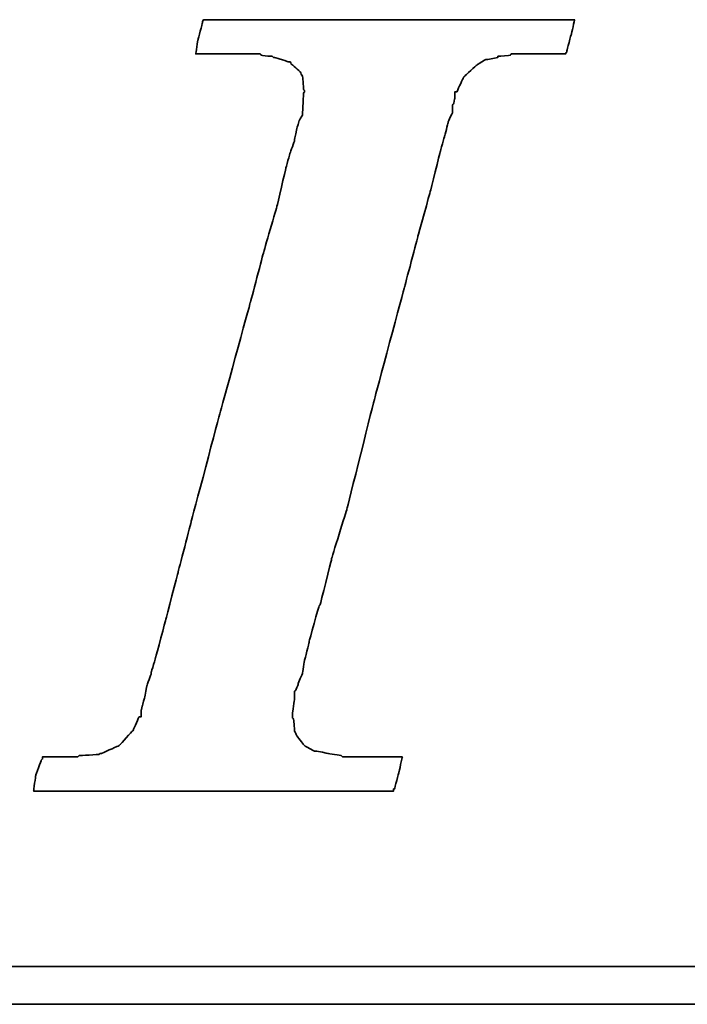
# Model space of a CAD drawing. Header units: millimetres. Extents: x 51 to 427, y -179 to -56.
# Tile 34 of 53: x 299.44 to 301.69, y -143.7 to -140.38. Entities that reach past the tile are written whole.
import ezdxf

# ---------------------------------------------------------------- set-up
doc = ezdxf.new("R2010")
doc.units = ezdxf.units.MM
doc.header["$LTSCALE"] = 0.15
doc.layers.add('DIM', color=4, linetype='CONTINUOUS')
doc.layers.add('layer 1', color=7, linetype='CONTINUOUS')

# ---------------------------------------------------------------- blocks, each defined once
blk = doc.blocks.new('TBI MOTION logo(完整正式版)')
at = {"layer": 'layer 1', "color": 22, "lineweight": 35}
for points, knots in [([(-40.59125, -7.94375), (-40.59125, -7.94375), (-40.97375, -7.94375), (-40.97375, -7.94375), (-40.97375, -7.94375), (-40.97375, -7.94375), (-41.38125, -7.94375), (-41.38125, -7.94375), (-41.38125, -7.94375), (-41.38125, -7.94375), (-41.54875, -7.94375), (-41.54875, -7.94375), (-41.54875, -7.94375), (-41.54875, -7.94375), (-41.59875, -7.94375), (-41.59875, -7.94375), (-41.59875, -7.94375), (-41.59875, -7.94375), (-41.88375, -7.94375), (-41.88375, -7.94375), (-41.88375, -7.94375), (-41.88375, -7.94375), (-41.90875, -7.91875), (-41.90875, -7.91875), (-41.90875, -7.91875), (-41.90875, -7.91875), (-42.19875, -7.87125), (-42.19875, -7.87125), (-42.19875, -7.87125), (-42.19875, -7.87125), (-42.43875, -7.82375), (-42.43875, -7.82375), (-42.43875, -7.82375), (-42.43875, -7.82375), (-42.45875, -7.82375), (-42.45875, -7.82375), (-42.45875, -7.82375), (-42.45875, -7.82375), (-42.48625, -7.82375), (-42.48625, -7.82375), (-42.48625, -7.82375), (-42.48625, -7.82375), (-42.67625, -7.72375), (-42.67625, -7.72375), (-42.67625, -7.72375), (-42.67625, -7.72375), (-42.70125, -7.70375), (-42.70125, -7.70375), (-42.70125, -7.70375), (-42.70125, -7.70375), (-42.72375, -7.67875), (-42.72375, -7.67875), (-42.72375, -7.67875), (-42.72375, -7.67875), (-42.86875, -7.48875), (-42.86875, -7.48875), (-42.86875, -7.48875), (-42.86875, -7.48875), (-42.89375, -7.43875), (-42.89375, -7.43875), (-42.89375, -7.43875), (-42.89375, -7.43875), (-42.91875, -7.38875), (-42.91875, -7.38875), (-42.91875, -7.38875), (-42.91875, -7.38875), (-42.93875, -7.12875), (-42.93875, -7.12875), (-42.93875, -7.12875), (-42.93875, -7.12875), (-42.96375, -7.10375), (-42.96375, -7.10375), (-42.96375, -7.10375), (-42.96375, -7.10375), (-42.96375, -7.05375), (-42.96375, -7.05375), (-42.96375, -7.05375), (-42.96375, -7.05375), (-42.96375, -7.00875), (-42.96375, -7.00875), (-42.96375, -7.00875), (-42.96375, -7.00875), (-42.91875, -6.69625), (-42.91875, -6.69625), (-42.91875, -6.69625), (-42.91875, -6.69625), (-42.91875, -6.62375), (-42.91875, -6.62375), (-42.91875, -6.62375), (-42.91875, -6.62375), (-42.91875, -6.59625), (-42.91875, -6.59625), (-42.91875, -6.59625), (-42.91875, -6.59625), (-42.91875, -6.57375), (-42.91875, -6.57375), (-42.91875, -6.57375), (-42.91875, -6.57375), (-42.91875, -6.52875), (-42.91875, -6.52875), (-42.91875, -6.52875), (-42.91875, -6.52875), (-42.89375, -6.50375), (-42.89375, -6.50375), (-42.89375, -6.50375), (-42.89375, -6.50375), (-42.84375, -6.38375), (-42.84375, -6.38375), (-42.84375, -6.38375), (-42.84375, -6.38375), (-42.84375, -6.35875), (-42.84375, -6.35875), (-42.84375, -6.35875), (-42.84375, -6.35875), (-42.74625, -6.14375), (-42.74625, -6.14375), (-42.74625, -6.14375), (-42.74625, -6.14375), (-42.70125, -5.85375), (-42.70125, -5.85375), (-42.70125, -5.85375), (-42.70125, -5.85375), (-42.60375, -5.47125), (-42.60375, -5.47125), (-42.60375, -5.47125), (-42.60375, -5.47125), (-42.60375, -5.44875), (-42.60375, -5.44875), (-42.60375, -5.44875), (-42.60375, -5.44875), (-42.38875, -4.67875), (-42.38875, -4.67875), (-42.38875, -4.67875), (-42.38875, -4.67875), (-42.36375, -4.65375), (-42.36375, -4.65375), (-42.36375, -4.65375), (-42.36375, -4.65375), (-42.12375, -3.69625), (-42.12375, -3.69625), (-42.12375, -3.69625), (-42.12375, -3.69625), (-42.12375, -3.67374), (-42.12375, -3.67374), (-42.12375, -3.67374), (-42.12375, -3.67374), (-41.78875, -2.59374), (-41.78875, -2.59374), (-41.78875, -2.59374), (-41.78875, -2.59374), (-41.18875, -0.19375), (-41.18875, -0.19375), (-41.18875, -0.19375), (-41.18875, -0.19375), (-40.54375, 2.20624), (-40.54375, 2.20624), (-40.54375, 2.20624), (-40.54375, 2.20624), (-40.25375, 3.30875), (-40.25375, 3.30875), (-40.25375, 3.30875), (-40.25375, 3.30875), (-39.98875, 4.27125), (-39.98875, 4.27125), (-39.98875, 4.27125), (-39.98875, 4.27125), (-39.77375, 5.13125), (-39.77375, 5.13125), (-39.77375, 5.13125), (-39.77375, 5.13125), (-39.67875, 5.47125), (-39.67875, 5.47125), (-39.67875, 5.47125), (-39.67875, 5.47125), (-39.60375, 5.75625), (-39.60375, 5.75625), (-39.60375, 5.75625), (-39.60375, 5.75625), (-39.60375, 5.78125), (-39.60375, 5.78125), (-39.60375, 5.78125), (-39.60375, 5.78125), (-39.50875, 5.97125), (-39.50875, 5.97125), (-39.50875, 5.97125), (-39.50875, 5.97125), (-39.50875, 6.13875), (-39.50875, 6.13875), (-39.50875, 6.13875), (-39.50875, 6.13875), (-39.48625, 6.16625), (-39.48625, 6.16625), (-39.48625, 6.16625), (-39.48625, 6.16625), (-39.46125, 6.28625), (-39.46125, 6.28625), (-39.46125, 6.28625), (-39.46125, 6.28625), (-39.46125, 6.42625), (-39.46125, 6.42625), (-39.46125, 6.42625), (-39.46125, 6.42625), (-39.41375, 6.42625), (-39.41375, 6.42625), (-39.41375, 6.42625), (-39.41375, 6.42625), (-39.29375, 6.69125), (-39.29375, 6.69125), (-39.29375, 6.69125), (-39.29375, 6.69125), (-39.26875, 6.74125), (-39.26875, 6.74125), (-39.26875, 6.74125), (-39.26875, 6.74125), (-39.24375, 6.76625), (-39.24375, 6.76625), (-39.24375, 6.76625), (-39.24375, 6.76625), (-38.98375, 7.00624), (-38.98375, 7.00624), (-38.98375, 7.00624), (-38.98375, 7.00624), (-38.95625, 7.02624), (-38.95625, 7.02624), (-38.95625, 7.02624), (-38.95625, 7.02624), (-38.78875, 7.12624), (-38.78875, 7.12624), (-38.78875, 7.12624), (-38.78875, 7.12624), (-38.76375, 7.12624), (-38.76375, 7.12624), (-38.76375, 7.12624), (-38.76375, 7.12624), (-38.74375, 7.12624), (-38.74375, 7.12624), (-38.74375, 7.12624), (-38.74375, 7.12624), (-38.52875, 7.17125), (-38.52875, 7.17125), (-38.52875, 7.17125), (-38.52875, 7.17125), (-38.52875, 7.19624), (-38.52875, 7.19624), (-38.52875, 7.19624), (-38.52875, 7.19624), (-38.50375, 7.19624), (-38.50375, 7.19624), (-38.50375, 7.19624), (-38.50375, 7.19624), (-38.26125, 7.21875), (-38.26125, 7.21875), (-38.26125, 7.21875), (-38.26125, 7.21875), (-38.23875, 7.24624), (-38.23875, 7.24624), (-38.23875, 7.24624), (-38.23875, 7.24624), (-38.21625, 7.24624), (-38.21625, 7.24624), (-38.21625, 7.24624), (-38.21625, 7.24624), (-38.18875, 7.24624), (-38.18875, 7.24624), (-38.18875, 7.24624), (-38.18875, 7.24624), (-37.90375, 7.24624), (-37.90375, 7.24624), (-37.90375, 7.24624), (-37.90375, 7.24624), (-37.85375, 7.24624), (-37.85375, 7.24624), (-37.85375, 7.24624), (-37.85375, 7.24624), (-37.75875, 7.24624), (-37.75875, 7.24624), (-37.75875, 7.24624), (-37.75875, 7.24624), (-37.42375, 7.24624), (-37.42375, 7.24624), (-37.42375, 7.24624), (-37.42375, 7.24624), (-37.08875, 7.24624), (-37.08875, 7.24624), (-37.08875, 7.24624), (-37.08875, 7.24624), (-37.06375, 7.24624), (-37.06375, 7.24624), (-37.06375, 7.24624), (-37.06375, 7.24624), (-37.06375, 7.26624), (-37.06375, 7.26624), (-37.06375, 7.26624), (-37.06375, 7.26624), (-37.03875, 7.29125), (-37.03875, 7.29125), (-37.03875, 7.29125), (-37.03875, 7.29125), (-37.03875, 7.31625), (-37.03875, 7.31625), (-37.03875, 7.31625), (-37.03875, 7.31625), (-36.94125, 7.67625), (-36.94125, 7.67625), (-36.94125, 7.67625), (-36.94125, 7.67625), (-36.86875, 7.98625), (-36.86875, 7.98625), (-36.86875, 7.98625), (-36.86875, 7.98625), (-36.98875, 7.98625), (-36.98875, 7.98625), (-36.98875, 7.98625), (-36.98875, 7.98625), (-37.42375, 7.98625), (-37.42375, 7.98625), (-37.42375, 7.98625), (-37.42375, 7.98625), (-37.94875, 7.98625), (-37.94875, 7.98625), (-37.94875, 7.98625), (-37.94875, 7.98625), (-38.57375, 7.98625), (-38.57375, 7.98625), (-38.57375, 7.98625), (-38.57375, 7.98625), (-39.29375, 7.98625), (-39.29375, 7.98625), (-39.29375, 7.98625), (-39.29375, 7.98625), (-40.82875, 7.98625), (-40.82875, 7.98625), (-40.82875, 7.98625), (-40.82875, 7.98625), (-42.36375, 7.98625), (-42.36375, 7.98625), (-42.36375, 7.98625), (-42.36375, 7.98625), (-43.08375, 7.98625), (-43.08375, 7.98625), (-43.08375, 7.98625), (-43.08375, 7.98625), (-43.70875, 7.98625), (-43.70875, 7.98625), (-43.70875, 7.98625), (-43.70875, 7.98625), (-44.23375, 7.98625), (-44.23375, 7.98625), (-44.23375, 7.98625), (-44.23375, 7.98625), (-44.66875, 7.98625), (-44.66875, 7.98625), (-44.66875, 7.98625), (-44.66875, 7.98625), (-44.88375, 7.98625), (-44.88375, 7.98625), (-44.88375, 7.98625), (-44.88375, 7.98625), (-44.90875, 7.94125), (-44.90875, 7.94125), (-44.90875, 7.94125), (-44.90875, 7.94125), (-44.90875, 7.91625), (-44.90875, 7.91625), (-44.90875, 7.91625), (-44.90875, 7.91625), (-45.00375, 7.55625), (-45.00375, 7.55625), (-45.00375, 7.55625), (-45.00375, 7.55625), (-45.05375, 7.24624), (-45.05375, 7.24624), (-45.05375, 7.24624), (-45.05375, 7.24624), (-44.61875, 7.24624), (-44.61875, 7.24624), (-44.61875, 7.24624), (-44.61875, 7.24624), (-44.11375, 7.24624), (-44.11375, 7.24624), (-44.11375, 7.24624), (-44.11375, 7.24624), (-43.99375, 7.24624), (-43.99375, 7.24624), (-43.99375, 7.24624), (-43.99375, 7.24624), (-43.94625, 7.24624), (-43.94625, 7.24624), (-43.94625, 7.24624), (-43.94625, 7.24624), (-43.92374, 7.24624), (-43.92374, 7.24624), (-43.92374, 7.24624), (-43.92374, 7.24624), (-43.65875, 7.24624), (-43.65875, 7.24624), (-43.65875, 7.24624), (-43.65875, 7.24624), (-43.63875, 7.21875), (-43.63875, 7.21875), (-43.63875, 7.21875), (-43.63875, 7.21875), (-43.46875, 7.19624), (-43.46875, 7.19624), (-43.46875, 7.19624), (-43.46875, 7.19624), (-43.39875, 7.19624), (-43.39875, 7.19624), (-43.39875, 7.19624), (-43.39875, 7.19624), (-43.37125, 7.17125), (-43.37125, 7.17125), (-43.37125, 7.17125), (-43.37125, 7.17125), (-43.34875, 7.17125), (-43.34875, 7.17125), (-43.34875, 7.17125), (-43.34875, 7.17125), (-43.20375, 7.12624), (-43.20375, 7.12624), (-43.20375, 7.12624), (-43.20375, 7.12624), (-43.05875, 7.07624), (-43.05875, 7.07624), (-43.05875, 7.07624), (-43.05875, 7.07624), (-43.01375, 7.07624), (-43.01375, 7.07624), (-43.01375, 7.07624), (-43.01375, 7.07624), (-42.98875, 7.02624), (-42.98875, 7.02624), (-42.98875, 7.02624), (-42.98875, 7.02624), (-42.79875, 6.86125), (-42.79875, 6.86125), (-42.79875, 6.86125), (-42.79875, 6.86125), (-42.77375, 6.81125), (-42.77375, 6.81125), (-42.77375, 6.81125), (-42.77375, 6.81125), (-42.74625, 6.76625), (-42.74625, 6.76625), (-42.74625, 6.76625), (-42.74625, 6.76625), (-42.72375, 6.47625), (-42.72375, 6.47625), (-42.72375, 6.47625), (-42.72375, 6.47625), (-42.70125, 6.45124), (-42.70125, 6.45124), (-42.70125, 6.45124), (-42.70125, 6.45124), (-42.70125, 6.42625), (-42.70125, 6.42625), (-42.70125, 6.42625), (-42.70125, 6.42625), (-42.72375, 6.40625), (-42.72375, 6.40625), (-42.72375, 6.40625), (-42.72375, 6.40625), (-42.74625, 5.97125), (-42.74625, 5.97125), (-42.74625, 5.97125), (-42.74625, 5.97125), (-42.74625, 5.94625), (-42.74625, 5.94625), (-42.74625, 5.94625), (-42.74625, 5.94625), (-42.74625, 5.92625), (-42.74625, 5.92625), (-42.74625, 5.92625), (-42.74625, 5.92625), (-42.77375, 5.87625), (-42.77375, 5.87625), (-42.77375, 5.87625), (-42.77375, 5.87625), (-42.81875, 5.80625), (-42.81875, 5.80625), (-42.81875, 5.80625), (-42.81875, 5.80625), (-42.86875, 5.63625), (-42.86875, 5.63625), (-42.86875, 5.63625), (-42.86875, 5.63625), (-42.91875, 5.39625), (-42.91875, 5.39625), (-42.91875, 5.39625), (-42.91875, 5.39625), (-42.91875, 5.37124), (-42.91875, 5.37124), (-42.91875, 5.37124), (-42.91875, 5.37124), (-43.01375, 5.10874), (-43.01375, 5.10874), (-43.01375, 5.10874), (-43.01375, 5.10874), (-43.10875, 4.77124), (-43.10875, 4.77124), (-43.10875, 4.77124), (-43.10875, 4.77124), (-43.29875, 3.95625), (-43.29875, 3.95625), (-43.29875, 3.95625), (-43.29875, 3.95625), (-43.58875, 2.95125), (-43.58875, 2.95125), (-43.58875, 2.95125), (-43.58875, 2.95125), (-43.87375, 1.87125), (-43.87375, 1.87125), (-43.87375, 1.87125), (-43.87375, 1.87125), (-44.52625, -0.50374), (-44.52625, -0.50374), (-44.52625, -0.50374), (-44.52625, -0.50374), (-45.14875, -2.85375), (-45.14875, -2.85375), (-45.14875, -2.85375), (-45.14875, -2.85375), (-45.43375, -3.95875), (-45.43375, -3.95875), (-45.43375, -3.95875), (-45.43375, -3.95875), (-45.69875, -4.96875), (-45.69875, -4.96875), (-45.69875, -4.96875), (-45.69875, -4.96875), (-45.91375, -5.78375), (-45.91375, -5.78375), (-45.91375, -5.78375), (-45.91375, -5.78375), (-46.01375, -6.11875), (-46.01375, -6.11875), (-46.01375, -6.11875), (-46.01375, -6.11875), (-46.01375, -6.14375), (-46.01375, -6.14375), (-46.01375, -6.14375), (-46.01375, -6.14375), (-46.10875, -6.40875), (-46.10875, -6.40875), (-46.10875, -6.40875), (-46.10875, -6.40875), (-46.15375, -6.64875), (-46.15375, -6.64875), (-46.15375, -6.64875), (-46.15375, -6.64875), (-46.20375, -6.83875), (-46.20375, -6.83875), (-46.20375, -6.83875), (-46.20375, -6.83875), (-46.22875, -6.93375), (-46.22875, -6.93375), (-46.22875, -6.93375), (-46.22875, -6.93375), (-46.22875, -7.07875), (-46.22875, -7.07875), (-46.22875, -7.07875), (-46.22875, -7.07875), (-46.27375, -7.07875), (-46.27375, -7.07875), (-46.27375, -7.07875), (-46.27375, -7.07875), (-46.39375, -7.34375), (-46.39375, -7.34375), (-46.39375, -7.34375), (-46.39375, -7.34375), (-46.39375, -7.36875), (-46.39375, -7.36875), (-46.39375, -7.36875), (-46.39375, -7.36875), (-46.42125, -7.38875), (-46.42125, -7.38875), (-46.42125, -7.38875), (-46.42125, -7.38875), (-46.68375, -7.67875), (-46.68375, -7.67875), (-46.68375, -7.67875), (-46.68375, -7.67875), (-46.70875, -7.70375), (-46.70875, -7.70375), (-46.70875, -7.70375), (-46.70875, -7.70375), (-46.75375, -7.72375), (-46.75375, -7.72375), (-46.75375, -7.72375), (-46.75375, -7.72375), (-47.08875, -7.87125), (-47.08875, -7.87125), (-47.08875, -7.87125), (-47.08875, -7.87125), (-47.11625, -7.87125), (-47.11625, -7.87125), (-47.11625, -7.87125), (-47.11625, -7.87125), (-47.13875, -7.89375), (-47.13875, -7.89375), (-47.13875, -7.89375), (-47.13875, -7.89375), (-47.56875, -7.91875), (-47.56875, -7.91875), (-47.56875, -7.91875), (-47.56875, -7.91875), (-47.59625, -7.94375), (-47.59625, -7.94375), (-47.59625, -7.94375), (-47.59625, -7.94375), (-47.64375, -7.94375), (-47.64375, -7.94375), (-47.64375, -7.94375), (-47.64375, -7.94375), (-47.73625, -7.94375), (-47.73625, -7.94375), (-47.73625, -7.94375), (-47.73625, -7.94375), (-48.07375, -7.94375), (-48.07375, -7.94375), (-48.07375, -7.94375), (-48.07375, -7.94375), (-48.36125, -7.94375), (-48.36125, -7.94375), (-48.36125, -7.94375), (-48.36125, -7.94375), (-48.36125, -7.96625), (-48.36125, -7.96625), (-48.36125, -7.96625), (-48.36125, -7.96625), (-48.36125, -7.99125), (-48.36125, -7.99125), (-48.36125, -7.99125), (-48.36125, -7.99125), (-48.38875, -8.01375), (-48.38875, -8.01375), (-48.38875, -8.01375), (-48.38875, -8.01375), (-48.50875, -8.34875), (-48.50875, -8.34875), (-48.50875, -8.34875), (-48.50875, -8.34875), (-48.55375, -8.68625), (-48.55375, -8.68625), (-48.55375, -8.68625), (-48.55375, -8.68625), (-48.45875, -8.68625), (-48.45875, -8.68625), (-48.45875, -8.68625), (-48.45875, -8.68625), (-48.07375, -8.68625), (-48.07375, -8.68625), (-48.07375, -8.68625), (-48.07375, -8.68625), (-47.52375, -8.68625), (-47.52375, -8.68625), (-47.52375, -8.68625), (-47.52375, -8.68625), (-46.92375, -8.68625), (-46.92375, -8.68625), (-46.92375, -8.68625), (-46.92375, -8.68625), (-46.25375, -8.68625), (-46.25375, -8.68625), (-46.25375, -8.68625), (-46.25375, -8.68625), (-46.20375, -8.68625), (-46.20375, -8.68625), (-46.20375, -8.68625), (-46.20375, -8.68625), (-44.71375, -8.68625), (-44.71375, -8.68625), (-44.71375, -8.68625), (-44.71375, -8.68625), (-43.22875, -8.68625), (-43.22875, -8.68625), (-43.22875, -8.68625), (-43.22875, -8.68625), (-42.55875, -8.68625), (-42.55875, -8.68625), (-42.55875, -8.68625), (-42.55875, -8.68625), (-42.50875, -8.68625), (-42.50875, -8.68625), (-42.50875, -8.68625), (-42.50875, -8.68625), (-41.93375, -8.68625), (-41.93375, -8.68625), (-41.93375, -8.68625), (-41.93375, -8.68625), (-41.38125, -8.68625), (-41.38125, -8.68625), (-41.38125, -8.68625), (-41.38125, -8.68625), (-40.97375, -8.68625), (-40.97375, -8.68625), (-40.97375, -8.68625), (-40.97375, -8.68625), (-40.78125, -8.68625), (-40.78125, -8.68625), (-40.78125, -8.68625), (-40.78125, -8.68625), (-40.78125, -8.63875), (-40.78125, -8.63875), (-40.78125, -8.63875), (-40.78125, -8.63875), (-40.75875, -8.63875), (-40.75875, -8.63875), (-40.75875, -8.63875), (-40.75875, -8.63875), (-40.66375, -8.27875), (-40.66375, -8.27875), (-40.66375, -8.27875), (-40.66375, -8.27875), (-40.59125, -7.94375), (-40.59125, -7.94375)], [0, 0, 0, 0, 0.00558659, 0.00558659, 0.00558659, 0.0055866, 0.01117318, 0.01117318, 0.01117318, 0.01117319, 0.01675978, 0.01675978, 0.01675978, 0.01675979, 0.02234637, 0.02234637, 0.02234637, 0.02234638, 0.02793296, 0.02793296, 0.02793296, 0.02793297, 0.03351955, 0.03351955, 0.03351955, 0.03351956, 0.03910615, 0.03910615, 0.03910615, 0.03910616, 0.04469274, 0.04469274, 0.04469274, 0.04469275, 0.05027933, 0.05027933, 0.05027933, 0.05027934, 0.05586592, 0.05586592, 0.05586592, 0.05586593, 0.06145251, 0.06145251, 0.06145251, 0.06145252, 0.06703911, 0.06703911, 0.06703911, 0.06703912, 0.0726257, 0.0726257, 0.0726257, 0.07262571, 0.07821229, 0.07821229, 0.07821229, 0.0782123, 0.08379888, 0.08379888, 0.08379888, 0.08379889, 0.08938547, 0.08938547, 0.08938547, 0.08938548, 0.09497207, 0.09497207, 0.09497207, 0.09497208, 0.10055866, 0.10055866, 0.10055866, 0.10055867, 0.10614525, 0.10614525, 0.10614525, 0.10614526, 0.11173184, 0.11173184, 0.11173184, 0.11173185, 0.11731844, 0.11731844, 0.11731844, 0.11731845, 0.12290503, 0.12290503, 0.12290503, 0.12290504, 0.12849162, 0.12849162, 0.12849162, 0.12849163, 0.13407821, 0.13407821, 0.13407821, 0.13407822, 0.1396648, 0.1396648, 0.1396648, 0.13966481, 0.1452514, 0.1452514, 0.1452514, 0.14525141, 0.15083799, 0.15083799, 0.15083799, 0.150838, 0.15642458, 0.15642458, 0.15642458, 0.15642459, 0.16201117, 0.16201117, 0.16201117, 0.16201118, 0.16759777, 0.16759777, 0.16759777, 0.16759778, 0.17318436, 0.17318436, 0.17318436, 0.17318437, 0.17877095, 0.17877095, 0.17877095, 0.17877096, 0.18435754, 0.18435754, 0.18435754, 0.18435755, 0.18994413, 0.18994413, 0.18994413, 0.18994414, 0.19553073, 0.19553073, 0.19553073, 0.19553074, 0.20111732, 0.20111732, 0.20111732, 0.20111733, 0.20670391, 0.20670391, 0.20670391, 0.20670392, 0.2122905, 0.2122905, 0.2122905, 0.21229051, 0.21787709, 0.21787709, 0.21787709, 0.2178771, 0.22346369, 0.22346369, 0.22346369, 0.2234637, 0.22905028, 0.22905028, 0.22905028, 0.22905029, 0.23463687, 0.23463687, 0.23463687, 0.23463688, 0.24022346, 0.24022346, 0.24022346, 0.24022347, 0.24581006, 0.24581006, 0.24581006, 0.24581007, 0.25139665, 0.25139665, 0.25139665, 0.25139666, 0.25698324, 0.25698324, 0.25698324, 0.25698325, 0.26256983, 0.26256983, 0.26256983, 0.26256984, 0.26815642, 0.26815642, 0.26815642, 0.26815643, 0.27374302, 0.27374302, 0.27374302, 0.27374303, 0.27932961, 0.27932961, 0.27932961, 0.27932962, 0.2849162, 0.2849162, 0.2849162, 0.28491621, 0.29050279, 0.29050279, 0.29050279, 0.2905028, 0.29608939, 0.29608939, 0.29608939, 0.2960894, 0.30167598, 0.30167598, 0.30167598, 0.30167599, 0.30726257, 0.30726257, 0.30726257, 0.30726258, 0.31284916, 0.31284916, 0.31284916, 0.31284917, 0.31843575, 0.31843575, 0.31843575, 0.31843576, 0.32402235, 0.32402235, 0.32402235, 0.32402236, 0.32960894, 0.32960894, 0.32960894, 0.32960895, 0.33519553, 0.33519553, 0.33519553, 0.33519554, 0.34078212, 0.34078212, 0.34078212, 0.34078213, 0.34636872, 0.34636872, 0.34636872, 0.34636873, 0.35195531, 0.35195531, 0.35195531, 0.35195532, 0.3575419, 0.3575419, 0.3575419, 0.35754191, 0.36312849, 0.36312849, 0.36312849, 0.3631285, 0.36871508, 0.36871508, 0.36871508, 0.36871509, 0.37430168, 0.37430168, 0.37430168, 0.37430169, 0.37988827, 0.37988827, 0.37988827, 0.37988828, 0.38547486, 0.38547486, 0.38547486, 0.38547487, 0.39106145, 0.39106145, 0.39106145, 0.39106146, 0.39664804, 0.39664804, 0.39664804, 0.39664805, 0.40223464, 0.40223464, 0.40223464, 0.40223465, 0.40782123, 0.40782123, 0.40782123, 0.40782124, 0.41340782, 0.41340782, 0.41340782, 0.41340783, 0.41899441, 0.41899441, 0.41899441, 0.41899442, 0.42458101, 0.42458101, 0.42458101, 0.42458102, 0.4301676, 0.4301676, 0.4301676, 0.43016761, 0.43575419, 0.43575419, 0.43575419, 0.4357542, 0.44134078, 0.44134078, 0.44134078, 0.44134079, 0.44692737, 0.44692737, 0.44692737, 0.44692738, 0.45251397, 0.45251397, 0.45251397, 0.45251398, 0.45810056, 0.45810056, 0.45810056, 0.45810057, 0.46368715, 0.46368715, 0.46368715, 0.46368716, 0.46927374, 0.46927374, 0.46927374, 0.46927375, 0.47486034, 0.47486034, 0.47486034, 0.47486035, 0.48044693, 0.48044693, 0.48044693, 0.48044694, 0.48603352, 0.48603352, 0.48603352, 0.48603353, 0.49162011, 0.49162011, 0.49162011, 0.49162012, 0.4972067, 0.4972067, 0.4972067, 0.49720671, 0.5027933, 0.5027933, 0.5027933, 0.50279331, 0.50837989, 0.50837989, 0.50837989, 0.5083799, 0.51396648, 0.51396648, 0.51396648, 0.51396649, 0.51955307, 0.51955307, 0.51955307, 0.51955308, 0.52513966, 0.52513966, 0.52513966, 0.52513967, 0.53072626, 0.53072626, 0.53072626, 0.53072627, 0.53631285, 0.53631285, 0.53631285, 0.53631286, 0.54189944, 0.54189944, 0.54189944, 0.54189945, 0.54748603, 0.54748603, 0.54748603, 0.54748604, 0.55307263, 0.55307263, 0.55307263, 0.55307264, 0.55865922, 0.55865922, 0.55865922, 0.55865923, 0.56424581, 0.56424581, 0.56424581, 0.56424582, 0.5698324, 0.5698324, 0.5698324, 0.56983241, 0.57541899, 0.57541899, 0.57541899, 0.575419, 0.58100559, 0.58100559, 0.58100559, 0.5810056, 0.58659218, 0.58659218, 0.58659218, 0.58659219, 0.59217877, 0.59217877, 0.59217877, 0.59217878, 0.59776536, 0.59776536, 0.59776536, 0.59776537, 0.60335196, 0.60335196, 0.60335196, 0.60335197, 0.60893855, 0.60893855, 0.60893855, 0.60893856, 0.61452514, 0.61452514, 0.61452514, 0.61452515, 0.62011173, 0.62011173, 0.62011173, 0.62011174, 0.62569832, 0.62569832, 0.62569832, 0.62569833, 0.63128492, 0.63128492, 0.63128492, 0.63128493, 0.63687151, 0.63687151, 0.63687151, 0.63687152, 0.6424581, 0.6424581, 0.6424581, 0.64245811, 0.64804469, 0.64804469, 0.64804469, 0.6480447, 0.65363128, 0.65363128, 0.65363128, 0.65363129, 0.65921788, 0.65921788, 0.65921788, 0.65921789, 0.66480447, 0.66480447, 0.66480447, 0.66480448, 0.67039106, 0.67039106, 0.67039106, 0.67039107, 0.67597765, 0.67597765, 0.67597765, 0.67597766, 0.68156425, 0.68156425, 0.68156425, 0.68156426, 0.68715084, 0.68715084, 0.68715084, 0.68715085, 0.69273743, 0.69273743, 0.69273743, 0.69273744, 0.69832402, 0.69832402, 0.69832402, 0.69832403, 0.70391061, 0.70391061, 0.70391061, 0.70391062, 0.70949721, 0.70949721, 0.70949721, 0.70949722, 0.7150838, 0.7150838, 0.7150838, 0.71508381, 0.72067039, 0.72067039, 0.72067039, 0.7206704, 0.72625698, 0.72625698, 0.72625698, 0.72625699, 0.73184358, 0.73184358, 0.73184358, 0.73184359, 0.73743017, 0.73743017, 0.73743017, 0.73743018, 0.74301676, 0.74301676, 0.74301676, 0.74301677, 0.74860335, 0.74860335, 0.74860335, 0.74860336, 0.75418994, 0.75418994, 0.75418994, 0.75418995, 0.75977654, 0.75977654, 0.75977654, 0.75977655, 0.76536313, 0.76536313, 0.76536313, 0.76536314, 0.77094972, 0.77094972, 0.77094972, 0.77094973, 0.77653631, 0.77653631, 0.77653631, 0.77653632, 0.78212291, 0.78212291, 0.78212291, 0.78212292, 0.7877095, 0.7877095, 0.7877095, 0.78770951, 0.79329609, 0.79329609, 0.79329609, 0.7932961, 0.79888268, 0.79888268, 0.79888268, 0.79888269, 0.80446927, 0.80446927, 0.80446927, 0.80446928, 0.81005587, 0.81005587, 0.81005587, 0.81005588, 0.81564246, 0.81564246, 0.81564246, 0.81564247, 0.82122905, 0.82122905, 0.82122905, 0.82122906, 0.82681564, 0.82681564, 0.82681564, 0.82681565, 0.83240223, 0.83240223, 0.83240223, 0.83240224, 0.83798883, 0.83798883, 0.83798883, 0.83798884, 0.84357542, 0.84357542, 0.84357542, 0.84357543, 0.84916201, 0.84916201, 0.84916201, 0.84916202, 0.8547486, 0.8547486, 0.8547486, 0.85474861, 0.8603352, 0.8603352, 0.8603352, 0.86033521, 0.86592179, 0.86592179, 0.86592179, 0.8659218, 0.87150838, 0.87150838, 0.87150838, 0.87150839, 0.87709497, 0.87709497, 0.87709497, 0.87709498, 0.88268156, 0.88268156, 0.88268156, 0.88268157, 0.88826816, 0.88826816, 0.88826816, 0.88826817, 0.89385475, 0.89385475, 0.89385475, 0.89385476, 0.89944134, 0.89944134, 0.89944134, 0.89944135, 0.90502793, 0.90502793, 0.90502793, 0.90502794, 0.91061453, 0.91061453, 0.91061453, 0.91061454, 0.91620112, 0.91620112, 0.91620112, 0.91620113, 0.92178771, 0.92178771, 0.92178771, 0.92178772, 0.9273743, 0.9273743, 0.9273743, 0.92737431, 0.93296089, 0.93296089, 0.93296089, 0.9329609, 0.93854749, 0.93854749, 0.93854749, 0.9385475, 0.94413408, 0.94413408, 0.94413408, 0.94413409, 0.94972067, 0.94972067, 0.94972067, 0.94972068, 0.95530726, 0.95530726, 0.95530726, 0.95530727, 0.96089385, 0.96089385, 0.96089385, 0.96089386, 0.96648045, 0.96648045, 0.96648045, 0.96648046, 0.97206704, 0.97206704, 0.97206704, 0.97206705, 0.97765363, 0.97765363, 0.97765363, 0.97765364, 0.98324022, 0.98324022, 0.98324022, 0.98324023, 0.98882682, 0.98882682, 0.98882682, 0.98882683, 0.99441341, 0.99441341, 0.99441341, 0.99441342, 1, 1, 1, 1]), ([(75.90875, -9.47875), (75.90875, -9.47875), (75.90875, -12.28625), (75.90875, -12.28625), (75.90875, -12.28625), (75.90875, -12.28625), (75.90875, -12.47875), (75.90875, -12.47875), (75.90875, -12.47875), (75.90875, -12.47875), (75.71625, -12.47875), (75.71625, -12.47875), (75.71625, -12.47875), (75.71625, -12.47875), (-88.32875, -12.47875), (-88.32875, -12.47875), (-88.32875, -12.47875), (-88.32875, -12.47875), (-88.32875, -13.29375), (-88.32875, -13.29375), (-88.32875, -13.29375), (-88.32875, -13.29375), (82.89125, -13.29375), (82.89125, -13.29375), (82.89125, -13.29375), (82.89125, -13.29375), (75.90875, -9.47875), (75.90875, -9.47875)], [0, 0, 0, 0, 0.14285714, 0.14285714, 0.14285714, 0.14285715, 0.28571429, 0.28571429, 0.28571429, 0.2857143, 0.42857143, 0.42857143, 0.42857143, 0.42857144, 0.57142857, 0.57142857, 0.57142857, 0.57142858, 0.71428571, 0.71428571, 0.71428571, 0.71428572, 0.85714286, 0.85714286, 0.85714286, 0.85714287, 1, 1, 1, 1])]:
    blk.add_open_spline(points, degree=3, knots=knots, dxfattribs=at)

msp = doc.modelspace()

# ---------------------------------------------------------------- block references
at = {"layer": 'DIM', "color": 0, "xscale": 0.1563722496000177, "yscale": 0.1563722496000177, "zscale": 0.1563722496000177}
msp.add_blockref('TBI MOTION logo(完整正式版)', (307.0748, -141.6261), dxfattribs=at)

doc.saveas('drawing.dxf')
